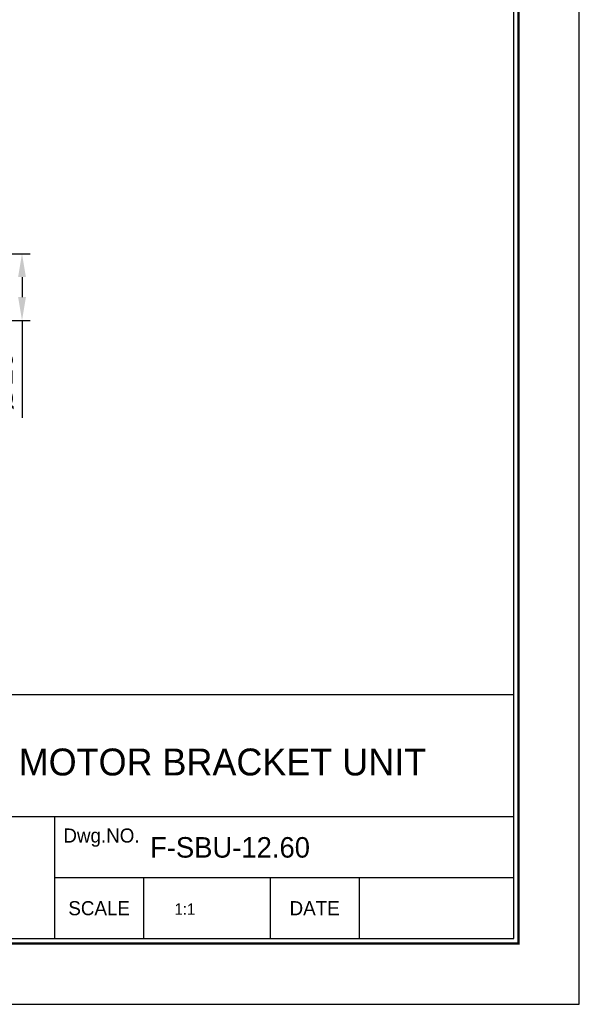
# Model space of a CAD drawing. Header units: millimetres. Extents: x 1062 to 1479, y 987 to 1282.
# Tile 2 of 2: x 1395 to 1479, y 987 to 1134. Entities that reach past the tile are written whole.
import ezdxf
from ezdxf.enums import TextEntityAlignment as Align

# ---------------------------------------------------------------- set-up
doc = ezdxf.new("R2010")
doc.units = ezdxf.units.MM
doc.layers.add('Z5', color=7, linetype='Continuous')
doc.layers.add('Z7', color=7, linetype='Continuous')
doc.dimstyles.new('S3.5', dxfattribs={"dimtxt": 3.5, "dimasz": 3.5, "dimexe": 1.2, "dimexo": 0.5, "dimgap": 1.2, "dimtad": 1, "dimdec": 3, "dimzin": 11, "dimdsep": 46, "dimtxsty": 'Standard', "dimcen": 0, "dimclrd": 5, "dimclre": 5, "dimclrt": 3, "dimadec": 0, "dimazin": 0, "dimtp": 3e-09, "dimtfac": 0.7, "dimtdec": 3, "dimtmove": 0, "dimatfit": 3, "dimfxl": 1.25, "dimtolj": 1, "dimtzin": 11, "dimarcsym": 0})

# ---------------------------------------------------------------- blocks, each defined once
blk = doc.blocks.new('*D50')
at = {"color": 5, "lineweight": -2, "ltscale": 4}
for p, q in [((1377.384061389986, 1099.044822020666), (1396.892440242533, 1099.044822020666)), ((1395.692440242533, 1095.544822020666), (1395.692440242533, 1092.544822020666)), ((1377.384061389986, 1089.044822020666), (1396.892440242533, 1089.044822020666)), ((1395.692440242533, 1089.044822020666), (1395.692440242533, 1074.462398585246))]:
    blk.add_line(p, q, dxfattribs=at)
at = {"color": 5}
for points in [[(1396.275773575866, 1095.544822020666), (1395.1091069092, 1095.544822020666), (1395.692440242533, 1099.044822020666)], [(1395.1091069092, 1092.544822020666), (1396.275773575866, 1092.544822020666), (1395.692440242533, 1089.044822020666)]]:
    blk.add_solid(points, dxfattribs=at)
at = {"layer": 'Defpoints', "color": 0}
for p in [(1376.884061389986, 1099.044822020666), (1376.884061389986, 1089.044822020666), (1395.692440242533, 1089.044822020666)]:
    blk.add_point(p, dxfattribs=at)
at = {"color": 3, "insert": (1392.607287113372, 1080.003610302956), "char_height": 3.5, "attachment_point": 5, "rotation": 90}
blk.add_mtext('\\A1;%%C10', dxfattribs=at)
blk = doc.blocks.new('란표제')
at = {"layer": 'Z7', "color": 0}
for p, q in [((297.0000000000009, 0), (297.0000000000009, 210)), ((0, 0), (297.0000000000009, 0))]:
    blk.add_line(p, q, dxfattribs=at)
at = {"layer": 'Z7'}
for p, q in [((290.0000000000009, 33), (160.0000000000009, 33)), ((290.0000000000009, 20), (186.0000000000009, 20)), ((241.0000000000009, 20), (241.0000000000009, 7)), ((290.0000000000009, 13.5), (241.0000000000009, 13.5)), ((250.5000000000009, 13.5), (250.5000000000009, 7)), ((264.0000000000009, 13.5), (264.0000000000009, 7)), ((273.5000000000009, 13.5), (273.5000000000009, 7))]:
    blk.add_line(p, q, dxfattribs=at)
at = {"layer": 'Z7', "const_width": 0.25}
blk.add_lwpolyline([(290.5000000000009, 6.5), (290.5000000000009, 203.5), (10, 203.5), (10, 6.5)], close=True, dxfattribs=at)
at = {"layer": 'Z7'}
blk.add_lwpolyline([(290.0000000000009, 7), (290.0000000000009, 203), (10.5, 203), (10.5, 7)], close=True, dxfattribs=at)
at = {"layer": 'Z5', "ltscale": 0.5}
for tag, p, height in [('TITLE', (237.1657184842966, 24.40589700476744), 2.5), ('도번', (251.1811757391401, 15.64243272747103), 2.5), ('SCALE', (253.7810780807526, 9.552501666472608), 1.2), ('DATE', (277.0199167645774, 9.511328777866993), 1.2)]:
    blk.add_attdef(tag, p, '', height=height, dxfattribs=at)
at = {"layer": 'Z7'}
for s, p in [('Dwg.NO.', (246.0000000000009, 18)), ('SCALE', (245.7500000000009, 10.25)), ('DATE', (268.7500000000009, 10.25))]:
    blk.add_text(s, height=1.5, dxfattribs=at).set_placement(p, align=Align.MIDDLE_CENTER)
for tag, p in [('필렛', (179.2500000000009, 10.89999999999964)), ('모따기', (179.2500000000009, 8.299999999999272))]:
    blk.add_attdef(tag, text='', height=1.15, dxfattribs=at).set_placement(p, align=Align.MIDDLE_LEFT)

msp = doc.modelspace()

# ---------------------------------------------------------------- block references
at = {"ltscale": 5}
ref = msp.add_blockref('란표제', (1061.943264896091, 986.5752333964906), dxfattribs=dict(at, xscale=1.405157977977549, yscale=1.405157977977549, zscale=1.405157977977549))
ref.add_attrib('TITLE', 'MOTOR BRACKET UNIT', (1395.19856632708, 1020.869374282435), dxfattribs={"layer": 'Z5', "ltscale": 0.5, "height": 4.032})
ref.add_attrib('도번', 'F-SBU-12.60', (1414.892497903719, 1008.555322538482), dxfattribs={"layer": 'Z5', "ltscale": 0.5, "height": 3.073985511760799})
ref.add_attrib('SCALE', '1:1', (1418.545771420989, 999.9980073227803), dxfattribs={"layer": 'Z5', "ltscale": 0.5, "height": 1.686189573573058})

# ---------------------------------------------------------------- dimensions: what is measured, and where the dimension line sits
at = {"ltscale": 4}
dim = msp.add_linear_dim(base=(1395.692440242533, 1089.044822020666), p1=(1376.884061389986, 1099.044822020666), p2=(1376.884061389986, 1089.044822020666), angle=90, text='%%C<>', dimstyle='S3.5', dxfattribs=at)
dim.commit()
dim.dimension.update_dxf_attribs({"geometry": '*D50', "text_midpoint": (1392.607287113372, 1080.003610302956)})

doc.saveas('drawing.dxf')
